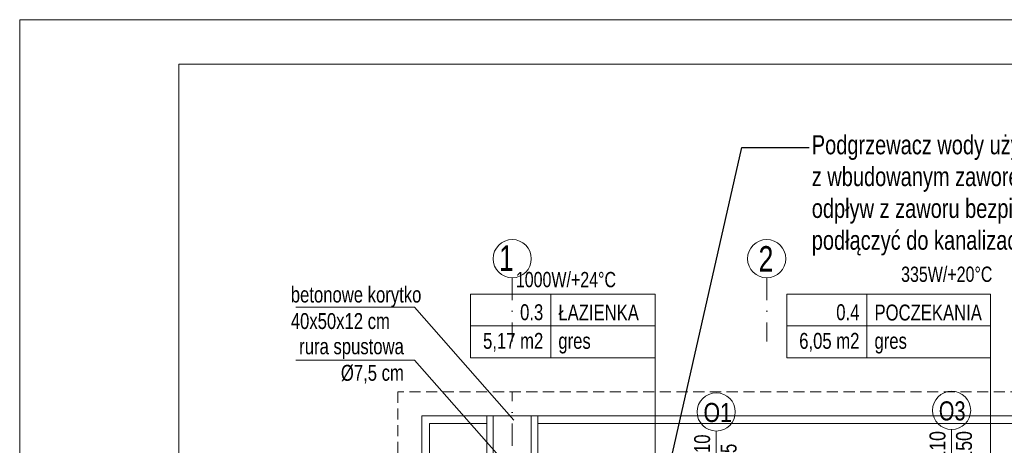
# Model space of a CAD drawing. Header units: inches. Extents: x 57112 to 98566, y -51777 to -16564.
# Tile 83 of 138: x 75573 to 76347, y -20159 to -19824. Entities that reach past the tile are written whole.
import ezdxf
from ezdxf import colors
from ezdxf.entities.mleader import LeaderData, LeaderLine
from ezdxf.lldxf.tags import DXFTag
from ezdxf.math import Vec2, Vec3

# ---------------------------------------------------------------- set-up
doc = ezdxf.new("R2010")
doc.units = ezdxf.units.IN
doc.header["$MEASUREMENT"] = 0
doc.linetypes.add('DASHDOT', pattern=[1, 0.5, -0.25, 0, -0.25])
doc.linetypes.add('HIDDEN', pattern=[0.375, 0.25, -0.125])
doc.layers.add('## 04 grzejniki opis', color=92, linetype='Continuous')
for name, color, linetype, lineweight in [('## 05 PODGRZEWACZ', 1, 'SOLID', 30), ('A--tabelka rysunku', 7, 'Continuous', 0), ('A36-obrzeże', 252, 'Continuous', 0), ('A8-opisy pomieszczeń', 250, 'Continuous', 0), ('p--dach', 251, 'Continuous', 30), ('p--opis okna', 251, 'Continuous', 0), ('p--opisy dodatkowe', 251, 'Continuous', 0), ('p--opisy pomieszczeń', 250, 'Continuous', 0), ('p--osie konstr', 250, 'DASHDOT', 15), ('p--osie konstr.-NR', 250, 'DASHDOT', 15)]:
    doc.layers.add(name, color=color, linetype=linetype, lineweight=lineweight)
doc.styles.add('1-100', font='arial.ttf', dxfattribs={"width": 0.75, "height": 18})
doc.styles.add('1-50', font='arial.ttf', dxfattribs={"width": 0.75, "height": 12.5})
doc.styles.get("Standard").update_dxf_attribs({"font": 'arial.ttf', "width": 0.75})
tags = doc.linetypes.add('SOLID', pattern=[10, 10, 0]).pattern_tags.tags
tags[6:7] = [DXFTag(74, 4), DXFTag(75, 0), DXFTag(340, '0'), DXFTag(46, 0.0), DXFTag(50, 0.0), DXFTag(44, 0.0), DXFTag(45, 0.0)]
tags[4:5] = [DXFTag(74, 4), DXFTag(75, 0), DXFTag(340, '0'), DXFTag(46, 0.0), DXFTag(50, 0.0), DXFTag(44, 0.0), DXFTag(45, 0.0)]

msp = doc.modelspace()

# ---------------------------------------------------------------- linework, layer by layer
at = {"layer": 'A--tabelka rysunku', "linetype": 'Continuous', "elevation": 151.8}
for points in [[(75572.917, -21309.191), (77672.917, -21309.191), (77672.917, -19824.191), (75572.917, -19824.191)], [(75697.917, -21274.191), (77637.917, -21274.191), (77637.917, -19859.191), (75697.917, -19859.191)]]:
    msp.add_lwpolyline(points, close=True, dxfattribs=at)
at = {"layer": 'A36-obrzeże', "linetype": 'Continuous', "ltscale": 35}
for p, q in [((75945.058, -20185.433, 151.8), (75945.058, -20135.433, 151.8)), ((75975.058, -20185.433, 151.8), (75975.058, -20135.433, 151.8))]:
    msp.add_line(p, q, dxfattribs=at)
at = {"layer": 'A36-obrzeże', "linetype": 'Continuous', "ltscale": 35, "elevation": 151.8}
for points in [[(76174.608, -20815.933), (75889.108, -20815.933), (75889.108, -20135.433), (76971.608, -20135.433), (76971.608, -20815.933), (76578.108, -20815.933)], [(75940.058, -20809.933), (75895.108, -20809.933), (75895.108, -20141.433), (75940.058, -20141.433)], [(75980.058, -20141.433), (76880.658, -20141.433)]]:
    msp.add_lwpolyline(points, dxfattribs=at)
msp.add_lwpolyline([(75940.058, -20135.433), (75980.058, -20135.433), (75980.058, -20185.433), (75940.058, -20185.433)], close=True, dxfattribs=at)
at = {"layer": 'A8-opisy pomieszczeń'}
for p, q in [((76072.375, -20089.872, 151.8), (76072.375, -20320.139, 151.8)), ((76335.88, -20089.872, 151.8), (76335.88, -20320.139, 151.8))]:
    msp.add_line(p, q, dxfattribs=at)
at = {"layer": 'p--dach', "linetype": 'HIDDEN', "lineweight": 20, "ltscale": 35, "elevation": 151.8}
msp.add_lwpolyline([(75870.248, -20834.793), (76990.468, -20834.793), (76990.468, -20116.573), (75870.248, -20116.573)], close=True, dxfattribs=at)
at = {"layer": 'p--opis okna'}
for p, q in [((76120.408, -20147.471, 151.8), (76120.408, -20227.933, 151.8)), ((76120.408, -20147.471, 151.8), (76120.408, -20217.933, 151.8)), ((76305.408, -20146.221, 151.8), (76305.408, -20227.933, 151.8)), ((76305.408, -20147.471, 151.8), (76305.408, -20217.933, 151.8))]:
    msp.add_line(p, q, dxfattribs=at)
for centre in [(76120.408, -20132.471, 151.8), (76305.408, -20131.221, 151.8)]:
    msp.add_circle(centre, 15, dxfattribs=at)
at = {"layer": 'p--opisy dodatkowe', "elevation": 151.8}
for points in [[(75789.895, -20050.237), (75883.118, -20050.237), (75961.358, -20138.938)], [(75789.895, -20091.731), (75883.118, -20091.731), (75961.358, -20180.433)]]:
    msp.add_lwpolyline(points, dxfattribs=at)
at = {"layer": 'p--opisy pomieszczeń'}
for p, q in [((75990.375, -20039.872, 151.8), (75990.375, -20089.872, 151.8)), ((76238.88, -20039.872, 151.8), (76238.88, -20089.872, 151.8)), ((76072.375, -20064.872, 151.8), (75927.375, -20064.872, 151.8)), ((76335.88, -20064.872, 151.8), (76175.88, -20064.872, 151.8))]:
    msp.add_line(p, q, dxfattribs=at)
at = {"layer": 'p--opisy pomieszczeń', "elevation": 151.8}
for points in [[(75927.375, -20089.872), (76072.375, -20089.872), (76072.375, -20039.872), (75927.375, -20039.872)], [(76175.88, -20089.872), (76335.88, -20089.872), (76335.88, -20039.872), (76175.88, -20039.872)]]:
    msp.add_lwpolyline(points, close=True, dxfattribs=at)
at = {"layer": 'p--osie konstr', "linetype": 'DASHDOT', "ltscale": 35}
msp.add_line((75960.058, -20790.933, 151.8), (75960.058, -20116.573, 151.8), dxfattribs=at)
at = {"layer": 'p--osie konstr.-NR', "linetype": 'DASHDOT', "ltscale": 35}
for p, q in [((75960.058, -20027.022, 151.8), (75960.058, -20077.022, 151.8)), ((76160.058, -20027.022, 151.8), (76160.058, -20077.022, 151.8))]:
    msp.add_line(p, q, dxfattribs=at)
at = {"layer": 'p--osie konstr.-NR', "linetype": 'Continuous', "ltscale": 35}
for centre in [(75960.058, -20012.022, 151.8), (76160.058, -20012.022, 151.8)]:
    msp.add_circle(centre, 15, dxfattribs=at)

# ---------------------------------------------------------------- texts
at = {"layer": '## 04 grzejniki opis', "char_height": 12, "attachment_point": 3}
for s, insert in [('335W/+20%%dC\\P', (76337.48, -20018.235, 151.8)), ('1000W/+24%%dC\\P', (76041.639, -20022.435, 151.8))]:
    msp.add_mtext(s, dxfattribs=dict(at, insert=insert))
at = {"layer": 'p--opis okna', "char_height": 15, "width": 74.01038, "attachment_point": 7, "style": '1-50'}
for s, insert in [('O3', (76295.374, -20139.347, 151.8)), ('\\W0.8;O1', (76110.374, -20140.597, 151.8))]:
    msp.add_mtext(s, dxfattribs=dict(at, insert=insert))
at = {"layer": 'p--opis okna', "char_height": 12.5, "width": 45.287, "attachment_point": 7, "rotation": 90, "style": '1-100'}
for s, insert in [('110\\P85', (76136.567, -20172.033, 151.8)), ('\\W0.8;110\\P150', (76321.567, -20170.783, 151.8))]:
    msp.add_mtext(s, dxfattribs=dict(at, insert=insert))
at = {"layer": 'p--opisy dodatkowe', "char_height": 12.5, "width": 177.1707, "style": '1-50'}
for s, insert, attachment_point in [('betonowe korytko\\P40x50x12 cm', (75786.012, -20033.95, 151.8), 1), ('rura spustowa\\P%%c7,5 cm', (75874.864, -20110.283, 151.8), 9)]:
    msp.add_mtext(s, dxfattribs=dict(at, insert=insert, attachment_point=attachment_point))
at = {"layer": 'p--opisy pomieszczeń', "char_height": 12.5, "style": '1-50'}
for s, insert, width, attachment_point in [('0.3', (75984.443, -20047.844, 151.8), 98, 3), ('ŁAZIENKA', (75996.306, -20048.08, 151.8), 106.86476, 1), ('0.4', (76232.948, -20047.844, 151.8), 98, 3), ('POCZEKANIA', (76244.812, -20048.08, 151.8), 106.86476, 1), ('5,17 m2', (75984.443, -20070.347, 151.8), 98, 3), ('gres', (75996.306, -20070.347, 151.8), 100, 1), ('6,05 m2', (76232.948, -20070.347, 151.8), 98, 3), ('gres', (76244.812, -20070.347, 151.8), 100, 1)]:
    msp.add_mtext(s, dxfattribs=dict(at, insert=insert, width=width, attachment_point=attachment_point))
at = {"layer": 'p--osie konstr.-NR', "linetype": 'Continuous', "ltscale": 35, "char_height": 20, "width": 63.5564, "attachment_point": 9}
for s, insert in [('1', (75961.287, -20021.577, 151.8)), ('2', (76165.304, -20022.151, 151.8))]:
    msp.add_mtext(s, dxfattribs=dict(at, insert=insert))

# ---------------------------------------------------------------- leaders
at = {"layer": '## 05 PODGRZEWACZ', "color": 1, "lineweight": 15}
ml = msp.add_multileader_mtext('Standard', dxfattribs=at)
ml.set_content('Podgrzewacz wody użytkowej wiszący 50l\\Pz wbudowanym zaworem mieszającym\\Podpływ z zaworu bezpieczeństwa podłączyć do kanalizacji poprzez syfon', color=256)
ml.set_leader_properties()
ml.build(insert=Vec2(0, 0))
ctx = ml.context
ctx.base_point, ctx.char_height, ctx.plane_origin = Vec3(76238.371, -19924.672, 240.049), 15, Vec3(76356.794, -19186.438, 240.049)
notes = []
notes.append((ctx, [(0, (1, 1, 0), (76140.627, -19924.672, 240.049), (1, 0), 52.872, [(0, [(76013.014, -20486.383, 240.049)], 0, [])])]))
ctx.mtext.insert, ctx.mtext.width, ctx.mtext.flow_direction = Vec3(76195.499, -19914.975, 240.049), 301.81321, 5
for ctx, leaders in notes:
    for number, flags, end, landing, length, lines in leaders:
        leader = LeaderData()
        leader.index, (leader.has_last_leader_line, leader.has_dogleg_vector, leader.attachment_direction) = number, flags
        leader.last_leader_point, leader.dogleg_vector, leader.dogleg_length = Vec3(end), Vec3(landing), length
        for number, points, colour, breaks in lines:
            line = LeaderLine()
            line.index, line.vertices, line.color, line.breaks = number, Vec3.list(points), colors.encode_raw_color(colour), breaks
            leader.lines.append(line)
        ctx.leaders.append(leader)

doc.saveas('drawing.dxf')
